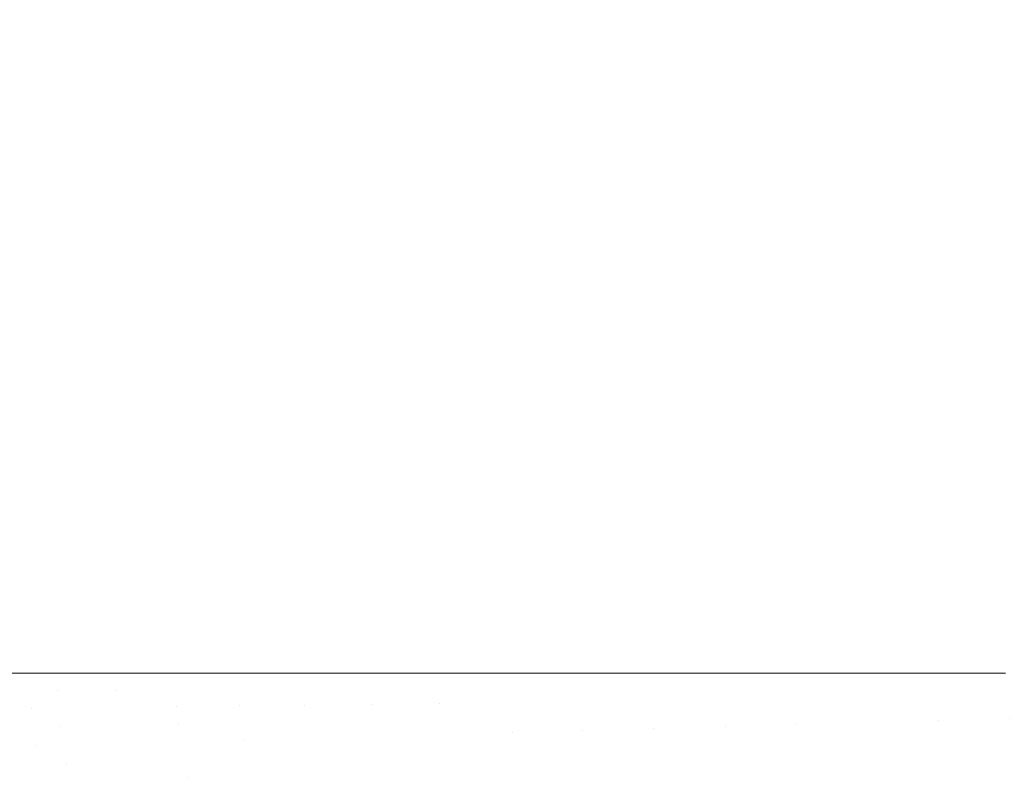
# Model space of a CAD drawing. Header units: centimetres. Extents: x -62 to 63, y 4 to 6.
# Tile 195 of 256: x -19.943 to -19.793, y 4.685 to 4.8. Entities that reach past the tile are written whole.
import ezdxf

# ---------------------------------------------------------------- set-up
doc = ezdxf.new("R2010")
doc.units = ezdxf.units.CM
doc.header["$LTSCALE"] = 2.54
doc.layers.add('Lucido design-1', color=7, linetype='Continuous')

# ---------------------------------------------------------------- blocks, each defined once
blk = doc.blocks.new('Gruppo-4-1')
at = {"color": 7, "linetype": 'Continuous', "lineweight": 9}
blk.add_3dface([(-61.85145, 5.90021, -2276.22217), (-61.85145, 4.30021, -2276.22217), (62.97838, 4.30021, -2276.22217), (62.97838, 5.90021, -2276.22217)], dxfattribs=at)
for points, invisible_edges in [([(-19.95056, 5.90021, -2276.65745), (-19.94276, 5.90021, -2276.65374), (-19.94276, 4.70021, -2276.65374), (-19.94996, 4.70021, -2276.65717)], 10), ([(-19.94276, 5.90021, -2276.65374), (-19.93389, 5.90021, -2276.64993), (-19.93389, 4.70021, -2276.64993), (-19.93755, 4.70021, -2276.6515)], 10), ([(-19.93755, 4.70021, -2276.6515), (-19.94181, 4.70021, -2276.65333), (-19.94276, 5.90021, -2276.65374)], 10), ([(-19.94181, 4.70021, -2276.65333), (-19.94276, 4.70021, -2276.65374), (-19.94276, 5.90021, -2276.65374)], 10), ([(-19.92873, 4.70021, -2276.64794), (-19.93389, 4.70021, -2276.64993), (-19.93389, 5.90021, -2276.64993), (-19.92632, 5.90021, -2276.64702)], 10), ([(-19.92632, 5.90021, -2276.64702), (-19.92381, 5.90021, -2276.64605), (-19.92381, 4.70021, -2276.64605), (-19.92873, 4.70021, -2276.64794)], 10), ([(-19.9195, 4.70021, -2276.64459), (-19.92381, 4.70021, -2276.64605), (-19.92381, 5.90021, -2276.64605), (-19.92172, 5.90021, -2276.64534)], 10), ([(-19.91239, 4.70021, -2276.64217), (-19.9195, 4.70021, -2276.64459), (-19.92172, 5.90021, -2276.64534), (-19.91706, 5.90021, -2276.64376)], 10), ([(-19.91706, 5.90021, -2276.64376), (-19.91239, 5.90021, -2276.64217), (-19.91239, 4.70021, -2276.64217)], 10), ([(-19.90032, 4.70021, -2276.63857), (-19.91239, 4.70021, -2276.64217), (-19.91239, 5.90021, -2276.64217), (-19.90293, 5.90021, -2276.63934)], 10), ([(-19.90293, 5.90021, -2276.63934), (-19.90032, 5.90021, -2276.63857), (-19.90032, 4.70021, -2276.63857)], 10), ([(-19.90032, 5.90021, -2276.63857), (-19.88601, 5.90021, -2276.63487), (-19.88601, 4.70021, -2276.63487), (-19.89998, 4.70021, -2276.63848)], 10), ([(-19.89998, 4.70021, -2276.63848), (-19.90032, 4.70021, -2276.63857), (-19.90032, 5.90021, -2276.63857)], 10), ([(-19.8793, 4.70021, -2276.63342), (-19.88601, 4.70021, -2276.63487), (-19.88601, 5.90021, -2276.63487), (-19.88387, 5.90021, -2276.63441)], 10), ([(-19.87013, 4.70021, -2276.63143), (-19.8793, 4.70021, -2276.63342), (-19.88387, 5.90021, -2276.63441), (-19.87434, 5.90021, -2276.63234)], 10), ([(-19.87434, 5.90021, -2276.63234), (-19.87013, 5.90021, -2276.63143), (-19.87013, 4.70021, -2276.63143)], 10), ([(-19.87013, 5.90021, -2276.63143), (-19.85269, 5.90021, -2276.62835), (-19.85269, 4.70021, -2276.62835), (-19.85786, 4.70021, -2276.62926)], 10), ([(-19.85786, 4.70021, -2276.62926), (-19.86866, 4.70021, -2276.63117), (-19.87013, 5.90021, -2276.63143)], 10), ([(-19.86866, 4.70021, -2276.63117), (-19.87013, 4.70021, -2276.63143), (-19.87013, 5.90021, -2276.63143)], 10), ([(-19.85269, 5.90021, -2276.62835), (-19.83383, 5.90021, -2276.62577), (-19.83383, 4.70021, -2276.62577), (-19.83602, 4.70021, -2276.62607)], 10), ([(-19.83602, 4.70021, -2276.62607), (-19.85269, 4.70021, -2276.62835), (-19.85269, 5.90021, -2276.62835)], 10), ([(-19.83383, 5.90021, -2276.62577), (-19.81375, 5.90021, -2276.62381), (-19.81375, 4.70021, -2276.62381), (-19.81412, 4.70021, -2276.62385)], 10), ([(-19.81412, 4.70021, -2276.62385), (-19.83383, 4.70021, -2276.62577), (-19.83383, 5.90021, -2276.62577)], 10), ([(-19.79278, 4.70021, -2276.62259), (-19.81375, 4.70021, -2276.62381), (-19.81375, 5.90021, -2276.62381), (-19.80254, 5.90021, -2276.62316)], 10), ([(-19.80254, 5.90021, -2276.62316), (-19.79278, 5.90021, -2276.62259), (-19.79278, 4.70021, -2276.62259)], 10), ([(-19.79246, 4.70021, -2276.62258), (-19.79278, 5.90021, -2276.62259), (-19.78649, 5.90021, -2276.62246)], 9), ([(-19.79246, 4.70021, -2276.62258), (-19.79278, 4.70021, -2276.62259), (-19.79278, 5.90021, -2276.62259)], 10), ([(-19.94996, 4.70021, -2276.65717), (-19.94276, 4.70021, -2276.65374), (-19.94574, 4.69468, -2276.65521)], 10), ([(-19.94161, 4.69474, -2276.65331), (-19.94574, 4.69468, -2276.65521), (-19.94276, 4.70021, -2276.65374)], 11), ([(-19.94276, 4.70021, -2276.65374), (-19.94181, 4.70021, -2276.65333), (-19.94161, 4.69474, -2276.65331)], 10), ([(-19.94181, 4.70021, -2276.65333), (-19.93755, 4.70021, -2276.6515), (-19.93752, 4.69752, -2276.65146)], 10), ([(-19.93752, 4.69752, -2276.65146), (-19.94161, 4.69474, -2276.65331), (-19.94181, 4.70021, -2276.65333)], 11), ([(-19.93752, 4.69752, -2276.65146), (-19.93755, 4.70021, -2276.6515), (-19.93389, 4.70021, -2276.64993)], 9), ([(-19.9287, 4.69758, -2276.6479), (-19.93752, 4.69752, -2276.65146), (-19.93389, 4.70021, -2276.64993)], 11), ([(-19.93389, 4.70021, -2276.64993), (-19.92873, 4.70021, -2276.64794), (-19.9287, 4.69758, -2276.6479)], 10), ([(-19.9287, 4.69758, -2276.6479), (-19.92873, 4.70021, -2276.64794), (-19.92381, 4.70021, -2276.64605)], 9), ([(-19.92381, 4.70021, -2276.64605), (-19.91932, 4.69504, -2276.64453), (-19.9287, 4.69758, -2276.6479)], 11), ([(-19.92381, 4.70021, -2276.64605), (-19.9195, 4.70021, -2276.64459), (-19.91932, 4.69504, -2276.64453)], 10), ([(-19.91932, 4.69504, -2276.64453), (-19.9195, 4.70021, -2276.64459), (-19.91239, 4.70021, -2276.64217)], 9), ([(-19.91239, 4.70021, -2276.64217), (-19.90972, 4.69517, -2276.64139), (-19.91932, 4.69504, -2276.64453)], 11), ([(-19.90972, 4.69517, -2276.64139), (-19.91239, 4.70021, -2276.64217), (-19.90032, 4.70021, -2276.63857)], 9), ([(-19.90032, 4.70021, -2276.63857), (-19.8998, 4.6953, -2276.63847), (-19.90972, 4.69517, -2276.64139)], 11), ([(-19.90032, 4.70021, -2276.63857), (-19.89998, 4.70021, -2276.63848), (-19.8998, 4.6953, -2276.63847)], 10), ([(-19.89998, 4.70021, -2276.63848), (-19.88601, 4.70021, -2276.63487), (-19.88959, 4.69544, -2276.63579)], 10), ([(-19.88959, 4.69544, -2276.63579), (-19.8998, 4.6953, -2276.63847), (-19.89998, 4.70021, -2276.63848)], 11), ([(-19.87914, 4.69558, -2276.63334), (-19.88959, 4.69544, -2276.63579), (-19.88601, 4.70021, -2276.63487)], 11), ([(-19.88601, 4.70021, -2276.63487), (-19.8793, 4.70021, -2276.63342), (-19.87914, 4.69558, -2276.63334)], 10), ([(-19.87914, 4.69558, -2276.63334), (-19.8793, 4.70021, -2276.63342), (-19.87013, 4.70021, -2276.63143)], 9), ([(-19.87914, 4.69558, -2276.63334), (-19.87013, 4.70021, -2276.63143), (-19.86798, 4.6911, -2276.63114)], 11), ([(-19.87013, 4.70021, -2276.63143), (-19.86866, 4.70021, -2276.63117), (-19.86798, 4.6911, -2276.63114)], 10), ([(-19.86798, 4.6911, -2276.63114), (-19.86866, 4.70021, -2276.63117), (-19.85786, 4.70021, -2276.62926)], 9), ([(-19.85786, 4.70021, -2276.62926), (-19.85721, 4.69139, -2276.62919), (-19.86798, 4.6911, -2276.63114)], 11), ([(-19.85721, 4.69139, -2276.62919), (-19.85786, 4.70021, -2276.62926), (-19.85269, 4.70021, -2276.62835)], 9), ([(-19.85269, 4.70021, -2276.62835), (-19.84633, 4.69169, -2276.62749), (-19.85721, 4.69139, -2276.62919)], 11), ([(-19.84633, 4.69169, -2276.62749), (-19.85269, 4.70021, -2276.62835), (-19.83602, 4.70021, -2276.62607)], 9), ([(-19.83602, 4.70021, -2276.62607), (-19.8354, 4.69199, -2276.62603), (-19.84633, 4.69169, -2276.62749)], 11), ([(-19.8354, 4.69199, -2276.62603), (-19.83602, 4.70021, -2276.62607), (-19.83383, 4.70021, -2276.62577)], 9), ([(-19.83383, 4.70021, -2276.62577), (-19.82446, 4.69229, -2276.62482), (-19.8354, 4.69199, -2276.62603)], 11), ([(-19.82446, 4.69229, -2276.62482), (-19.83383, 4.70021, -2276.62577), (-19.81412, 4.70021, -2276.62385)], 9), ([(-19.81412, 4.70021, -2276.62385), (-19.81354, 4.69259, -2276.62384), (-19.82446, 4.69229, -2276.62482)], 11), ([(-19.81354, 4.69259, -2276.62384), (-19.81412, 4.70021, -2276.62385), (-19.81375, 4.70021, -2276.62381)], 9), ([(-19.80269, 4.69289, -2276.62309), (-19.81375, 4.70021, -2276.62381), (-19.79278, 4.70021, -2276.62259)], 9), ([(-19.80269, 4.69289, -2276.62309), (-19.81354, 4.69259, -2276.62384), (-19.81375, 4.70021, -2276.62381)], 11), ([(-19.79278, 4.70021, -2276.62259), (-19.79193, 4.69319, -2276.62257), (-19.80269, 4.69289, -2276.62309)], 11), ([(-19.79278, 4.70021, -2276.62259), (-19.79246, 4.70021, -2276.62258), (-19.79193, 4.69319, -2276.62257)], 10), ([(-19.93752, 4.69752, -2276.65146), (-19.93737, 4.69479, -2276.65146), (-19.94161, 4.69474, -2276.65331)], 11), ([(-19.9287, 4.69758, -2276.6479), (-19.92855, 4.69491, -2276.6479), (-19.93737, 4.69479, -2276.65146), (-19.93752, 4.69752, -2276.65146)], 15), ([(-19.91932, 4.69504, -2276.64453), (-19.92855, 4.69491, -2276.6479), (-19.9287, 4.69758, -2276.6479)], 11), ([(-19.94097, 4.68909, -2276.65331), (-19.9451, 4.68898, -2276.65521), (-19.94574, 4.69468, -2276.65521), (-19.94161, 4.69474, -2276.65331)], 15), ([(-19.94161, 4.69474, -2276.65331), (-19.93737, 4.69479, -2276.65146), (-19.93711, 4.69202, -2276.65146)], 11), ([(-19.93711, 4.69202, -2276.65146), (-19.94097, 4.68909, -2276.65331), (-19.94161, 4.69474, -2276.65331)], 11), ([(-19.93711, 4.69202, -2276.65146), (-19.93737, 4.69479, -2276.65146), (-19.92855, 4.69491, -2276.6479), (-19.92829, 4.6922, -2276.6479)], 15), ([(-19.92829, 4.6922, -2276.6479), (-19.92855, 4.69491, -2276.6479), (-19.91932, 4.69504, -2276.64453), (-19.91907, 4.69239, -2276.64453)], 15), ([(-19.91907, 4.69239, -2276.64453), (-19.91932, 4.69504, -2276.64453), (-19.90972, 4.69517, -2276.64139)], 11), ([(-19.91907, 4.69239, -2276.64453), (-19.90972, 4.69517, -2276.64139), (-19.90913, 4.68997, -2276.64139)], 11), ([(-19.90972, 4.69517, -2276.64139), (-19.8998, 4.6953, -2276.63847), (-19.89922, 4.69024, -2276.63847), (-19.90913, 4.68997, -2276.64139)], 15), ([(-19.88959, 4.69544, -2276.63579), (-19.88903, 4.69052, -2276.63579), (-19.89922, 4.69024, -2276.63847), (-19.8998, 4.6953, -2276.63847)], 15), ([(-19.87914, 4.69558, -2276.63334), (-19.8786, 4.69081, -2276.63334), (-19.88903, 4.69052, -2276.63579), (-19.88959, 4.69544, -2276.63579)], 15), ([(-19.86798, 4.6911, -2276.63114), (-19.8786, 4.69081, -2276.63334), (-19.87914, 4.69558, -2276.63334)], 11), ([(-19.80088, 4.68514, -2276.62309), (-19.81166, 4.68452, -2276.62384), (-19.81354, 4.69259, -2276.62384), (-19.80269, 4.69289, -2276.62309)], 15), ([(-19.80269, 4.69289, -2276.62309), (-19.79193, 4.69319, -2276.62257), (-19.7902, 4.68574, -2276.62257), (-19.80088, 4.68514, -2276.62309)], 15), ([(-19.93711, 4.69202, -2276.65146), (-19.93674, 4.68921, -2276.65146), (-19.94097, 4.68909, -2276.65331)], 11), ([(-19.92829, 4.6922, -2276.6479), (-19.92793, 4.68945, -2276.6479), (-19.93674, 4.68921, -2276.65146), (-19.93711, 4.69202, -2276.65146)], 15), ([(-19.91907, 4.69239, -2276.64453), (-19.91872, 4.6897, -2276.64453), (-19.92793, 4.68945, -2276.6479), (-19.92829, 4.6922, -2276.6479)], 15), ([(-19.90913, 4.68997, -2276.64139), (-19.91872, 4.6897, -2276.64453), (-19.91907, 4.69239, -2276.64453)], 11), ([(-19.86706, 4.68634, -2276.63114), (-19.86798, 4.6911, -2276.63114), (-19.85721, 4.69139, -2276.62919)], 11), ([(-19.86573, 4.68144, -2276.63114), (-19.86706, 4.68634, -2276.63114), (-19.85721, 4.69139, -2276.62919)], 11), ([(-19.85721, 4.69139, -2276.62919), (-19.85503, 4.68205, -2276.62919), (-19.86573, 4.68144, -2276.63114)], 11), ([(-19.84423, 4.68267, -2276.62749), (-19.85503, 4.68205, -2276.62919), (-19.85721, 4.69139, -2276.62919), (-19.84633, 4.69169, -2276.62749)], 15), ([(-19.84633, 4.69169, -2276.62749), (-19.8354, 4.69199, -2276.62603), (-19.83337, 4.68329, -2276.62603), (-19.84423, 4.68267, -2276.62749)], 15), ([(-19.8225, 4.6839, -2276.62482), (-19.83337, 4.68329, -2276.62603), (-19.8354, 4.69199, -2276.62603), (-19.82446, 4.69229, -2276.62482)], 15), ([(-19.82446, 4.69229, -2276.62482), (-19.81354, 4.69259, -2276.62384), (-19.81166, 4.68452, -2276.62384), (-19.8225, 4.6839, -2276.62482)], 15), ([(-19.91825, 4.68698, -2276.64453), (-19.91872, 4.6897, -2276.64453), (-19.90913, 4.68997, -2276.64139)], 11), ([(-19.91766, 4.68421, -2276.64453), (-19.91825, 4.68698, -2276.64453), (-19.90913, 4.68997, -2276.64139)], 11), ([(-19.90913, 4.68997, -2276.64139), (-19.90811, 4.68462, -2276.64139), (-19.91766, 4.68421, -2276.64453)], 11), ([(-19.90913, 4.68997, -2276.64139), (-19.89922, 4.69024, -2276.63847), (-19.89823, 4.68503, -2276.63847), (-19.90811, 4.68462, -2276.64139)], 15), ([(-19.89823, 4.68503, -2276.63847), (-19.89922, 4.69024, -2276.63847), (-19.88903, 4.69052, -2276.63579), (-19.88806, 4.68546, -2276.63579)], 15), ([(-19.88806, 4.68546, -2276.63579), (-19.88903, 4.69052, -2276.63579), (-19.8786, 4.69081, -2276.63334), (-19.87766, 4.68589, -2276.63334)], 15), ([(-19.87766, 4.68589, -2276.63334), (-19.8786, 4.69081, -2276.63334), (-19.86798, 4.6911, -2276.63114), (-19.86706, 4.68634, -2276.63114)], 15), ([(-19.93986, 4.68328, -2276.65331), (-19.94397, 4.68311, -2276.65521), (-19.9451, 4.68898, -2276.65521), (-19.94097, 4.68909, -2276.65331)], 15), ([(-19.94097, 4.68909, -2276.65331), (-19.93674, 4.68921, -2276.65146), (-19.93625, 4.68636, -2276.65146)], 11), ([(-19.93625, 4.68636, -2276.65146), (-19.93986, 4.68328, -2276.65331), (-19.94097, 4.68909, -2276.65331)], 11), ([(-19.93625, 4.68636, -2276.65146), (-19.93674, 4.68921, -2276.65146), (-19.92793, 4.68945, -2276.6479), (-19.92745, 4.68666, -2276.6479)], 15), ([(-19.92745, 4.68666, -2276.6479), (-19.92793, 4.68945, -2276.6479), (-19.91872, 4.6897, -2276.64453), (-19.91825, 4.68698, -2276.64453)], 15), ([(-19.91825, 4.68698, -2276.64453), (-19.91766, 4.68421, -2276.64453), (-19.92685, 4.68383, -2276.6479), (-19.92745, 4.68666, -2276.6479)], 15), ([(-19.93625, 4.68636, -2276.65146), (-19.93563, 4.68346, -2276.65146), (-19.93986, 4.68328, -2276.65331)], 11), ([(-19.92745, 4.68666, -2276.6479), (-19.92685, 4.68383, -2276.6479), (-19.93563, 4.68346, -2276.65146), (-19.93625, 4.68636, -2276.65146)], 15), ([(-19.88806, 4.68546, -2276.63579), (-19.88664, 4.68025, -2276.63579), (-19.89676, 4.67967, -2276.63847), (-19.89823, 4.68503, -2276.63847)], 15), ([(-19.87766, 4.68589, -2276.63334), (-19.87628, 4.68084, -2276.63334), (-19.88664, 4.68025, -2276.63579), (-19.88806, 4.68546, -2276.63579)], 15), ([(-19.86706, 4.68634, -2276.63114), (-19.86573, 4.68144, -2276.63114), (-19.87628, 4.68084, -2276.63334), (-19.87766, 4.68589, -2276.63334)], 15), ([(-19.80088, 4.68514, -2276.62309), (-19.7902, 4.68574, -2276.62257), (-19.78222, 4.6697, -2276.62257), (-19.79256, 4.66841, -2276.62309)], 15)]:
    blk.add_3dface(points, dxfattribs=dict(at, invisible_edges=invisible_edges))
blk = doc.blocks.new('Gruppo-5-1')
at = {"color": 7}
blk.add_blockref('Gruppo-4-1', (0, 0), dxfattribs=at)

msp = doc.modelspace()

# ---------------------------------------------------------------- block references
at = {"layer": 'Lucido design-1', "color": 7}
msp.add_blockref('Gruppo-5-1', (0, 0), dxfattribs=at)

doc.saveas('drawing.dxf')
